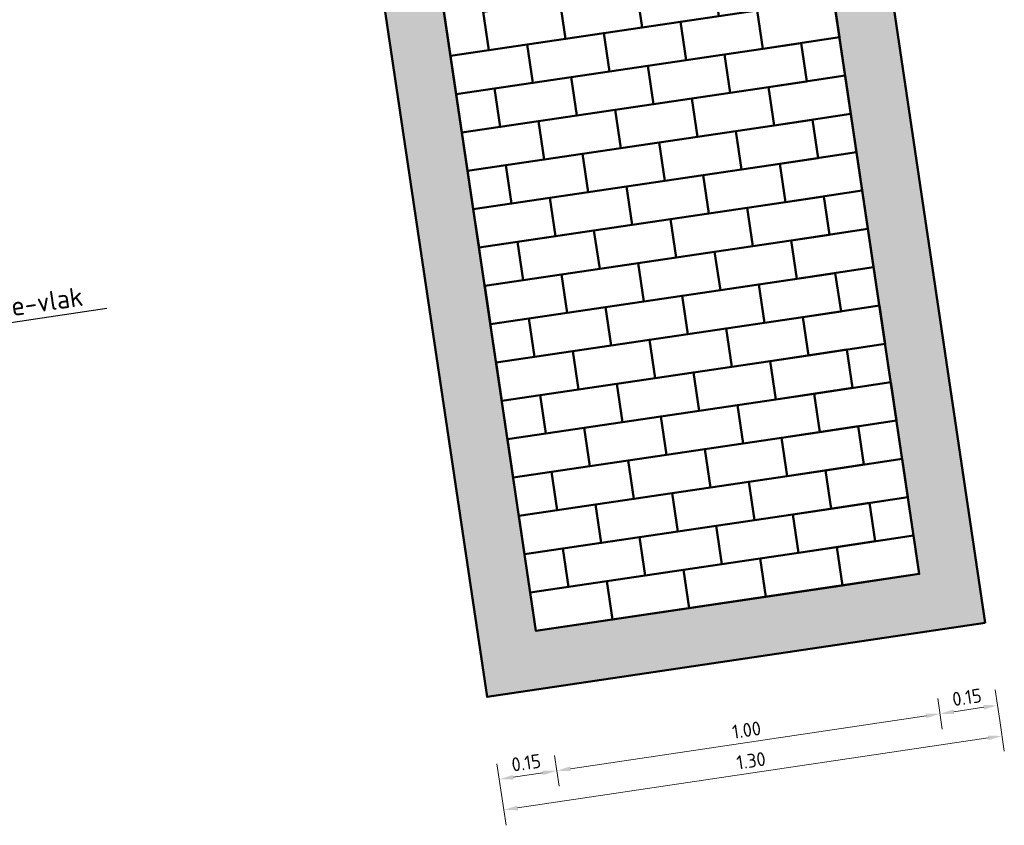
# Model space of a CAD drawing. Header units: metres. Extents: x 0 to 137602, y 0 to 467030.
# Tile 16 of 23: x 136857.26 to 136859.8, y 467017.22 to 467019.3. Entities that reach past the tile are written whole.
import ezdxf
from ezdxf import colors
from ezdxf.entities.mleader import LeaderData, LeaderLine
from ezdxf.math import Vec2, Vec3

# ---------------------------------------------------------------- set-up
doc = ezdxf.new("R2010")
doc.units = ezdxf.units.M
for name, color, linetype, lineweight in [('N-WE-BC-BETONVORM-AD', 254, 'Continuous', 18), ('N-WE-RI-M', 7, 'Continuous', 18), ('N-WE-RI-PUT_BETON-GD', 7, 'Continuous', 50), ('X-XX-AL-VERWIJZING_DETAIL-T25', 7, 'Continuous', 25)]:
    doc.layers.add(name, color=color, linetype=linetype, lineweight=lineweight)
doc.styles.add('NLCS-ISO-M20-T18', font='NLCS-ISO.ttf', dxfattribs={"height": 0.036})
doc.styles.add('NLCS-ISO-M20-T25', font='NLCS-ISO.ttf', dxfattribs={"height": 0.05})
doc.dimstyles.new('NLCS-M20-T18-PIJL_L2_H2', dxfattribs={"dimscale": 0.02, "dimtxt": 2.5, "dimasz": 1.8, "dimexe": 2, "dimexo": 2, "dimgap": 0.7, "dimtad": 1, "dimzin": 0, "dimdsep": 46, "dimtxsty": 'NLCS-ISO-M20-T18', "dimcen": 0, "dimdle": 2, "dimclrd": 256, "dimclre": 256, "dimclrt": 10, "dimazin": 0, "dimtfac": 1, "dimtdec": 3, "dimtofl": 0, "dimtmove": 0, "dimatfit": 3, "dimfxl": 2, "dimfxlon": 1, "dimtfillclr": 256, "dimtolj": 1, "dimtzin": 0, "dimlwd": -1, "dimlwe": -1, "dimarcsym": 0})

# ---------------------------------------------------------------- blocks, each defined once
blk = doc.blocks.new('*D282')
at = {"layer": 'Defpoints', "color": 0, "transparency": 16777216}
for p in [(136859.583391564, 467017.8711969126), (136858.5942541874, 467017.7242028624), (136859.6370188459, 467017.5103336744)]:
    blk.add_point(p, dxfattribs=at)
at = {"layer": 'N-WE-RI-M', "transparency": 16777216}
for p, q in [((136859.6311390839, 467017.5498991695), (136859.6428986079, 467017.4707681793)), ((136858.6834904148, 467017.3686314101), (136859.6014099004, 467017.5050418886)), ((136858.6420017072, 467017.4029051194), (136858.6537612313, 467017.3237741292))]:
    blk.add_line(p, q, dxfattribs=at)
for points in [[(136859.600527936, 467017.5109767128), (136859.6022918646, 467017.4991070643), (136859.6370188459, 467017.5103336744)], [(136858.6826084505, 467017.3745662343), (136858.6843723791, 467017.3626965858), (136858.6478814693, 467017.3633396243)]]:
    blk.add_solid(points, dxfattribs=at)
at = {"layer": 'N-WE-RI-M', "color": 10, "transparency": 16777216, "insert": (136859.137746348, 467017.4684890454), "char_height": 0.036, "attachment_point": 5, "rotation": 8.452767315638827, "style": 'NLCS-ISO-M20-T18'}
blk.add_mtext('\\A1;1.00', dxfattribs=at)
blk = doc.blocks.new('*D283')
at = {"layer": 'Defpoints', "color": 0, "transparency": 16777216}
for p in [(136858.5942541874, 467017.7242028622), (136858.4679326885, 467017.5537831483), (136858.6478814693, 467017.3633396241)]:
    blk.add_point(p, dxfattribs=at)
at = {"layer": 'N-WE-RI-M', "transparency": 16777216}
for p, q in [((136858.6420017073, 467017.4029051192), (136858.6537612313, 467017.3237741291)), ((136858.4936311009, 467017.3808560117), (136858.5053906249, 467017.3017250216)), ((136858.5351198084, 467017.3465823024), (136858.6122725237, 467017.3580478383))]:
    blk.add_line(p, q, dxfattribs=at)
for points in [[(136858.5342378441, 467017.3525171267), (136858.5360017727, 467017.3406474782), (136858.4995108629, 467017.3412905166)], [(136858.6113905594, 467017.3639826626), (136858.613154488, 467017.3521130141), (136858.6478814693, 467017.3633396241)]]:
    blk.add_solid(points, dxfattribs=at)
at = {"layer": 'N-WE-RI-M', "color": 10, "transparency": 16777216, "insert": (136858.5689923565, 467017.3839674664), "char_height": 0.036, "attachment_point": 5, "rotation": 8.452767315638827, "style": 'NLCS-ISO-M20-T18'}
blk.add_mtext('\\A1;0.15', dxfattribs=at)
blk = doc.blocks.new('*D285')
at = {"layer": 'Defpoints', "color": 0, "transparency": 16777216}
for p in [(136859.583391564, 467017.8711969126), (136859.7538112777, 467017.7448754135), (136859.7853894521, 467017.5323827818)]:
    blk.add_point(p, dxfattribs=at)
at = {"layer": 'N-WE-RI-M', "transparency": 16777216}
for p, q in [((136859.7795096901, 467017.5719482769), (136859.7912692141, 467017.4928172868)), ((136859.6311390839, 467017.5498991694), (136859.6428986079, 467017.4707681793)), ((136859.6726277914, 467017.5156254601), (136859.7497805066, 467017.527090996))]:
    blk.add_line(p, q, dxfattribs=at)
for points in [[(136859.6717458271, 467017.5215602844), (136859.6735097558, 467017.5096906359), (136859.6370188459, 467017.5103336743)], [(136859.7488985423, 467017.5330258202), (136859.7506624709, 467017.5211561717), (136859.7853894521, 467017.5323827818)]]:
    blk.add_solid(points, dxfattribs=at)
at = {"layer": 'N-WE-RI-M', "color": 10, "transparency": 16777216, "insert": (136859.7065003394, 467017.5530106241), "char_height": 0.036, "attachment_point": 5, "rotation": 8.452767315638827, "style": 'NLCS-ISO-M20-T18'}
blk.add_mtext('\\A1;0.15', dxfattribs=at)
blk = doc.blocks.new('*D284')
at = {"layer": 'Defpoints', "color": 0, "transparency": 16777216}
for p in [(136859.7538112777, 467017.7448754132), (136858.4679326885, 467017.5537831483), (136859.7971489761, 467017.4532517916)]:
    blk.add_point(p, dxfattribs=at)
at = {"layer": 'N-WE-RI-M', "transparency": 16777216}
for p, q in [((136859.7912692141, 467017.4928172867), (136859.8030287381, 467017.4136862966)), ((136858.5468793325, 467017.2674513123), (136859.7615400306, 467017.4479600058)), ((136858.5053906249, 467017.3017250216), (136858.5171501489, 467017.2225940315))]:
    blk.add_line(p, q, dxfattribs=at)
for points in [[(136859.7606580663, 467017.4538948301), (136859.7624219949, 467017.4420251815), (136859.7971489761, 467017.4532517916)], [(136858.5459973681, 467017.2733861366), (136858.5477612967, 467017.261516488), (136858.5112703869, 467017.2621595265)]]:
    blk.add_solid(points, dxfattribs=at)
at = {"layer": 'N-WE-RI-M', "color": 10, "transparency": 16777216, "insert": (136859.1495058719, 467017.3893580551), "char_height": 0.036, "attachment_point": 5, "rotation": 8.452767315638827, "style": 'NLCS-ISO-M20-T18'}
blk.add_mtext('\\A1;1.30', dxfattribs=at)

msp = doc.modelspace()

# ---------------------------------------------------------------- hatches: boundary and pattern name
at = {"layer": 'N-WE-BC-BETONVORM-AD'}
h = msp.add_hatch(color=256, dxfattribs=at)
h.dxf.hatch_style = 1
h.paths.add_polyline_path([(136859.7538112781, 467017.7448754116), (136859.3569272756, 467020.4155467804), (136859.2844576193, 467020.4047771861), (136859.2692180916, 467020.4732856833), (136859.1982664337, 467020.4627416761), (136859.5833915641, 467017.8711969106), (136858.5942541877, 467017.7242028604), (136858.2091297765, 467020.3157427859), (136858.1381781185, 467020.3051987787), (136858.1435190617, 467020.2352192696), (136858.0710494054, 467020.2244496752), (136858.4679326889, 467017.5537831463)])

# ---------------------------------------------------------------- linework, layer by layer
at = {"layer": 'N-WE-RI-PUT_BETON-GD'}
for points in [[(136859.7538112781, 467017.7448754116), (136859.3569272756, 467020.4155467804), (136859.2844576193, 467020.4047771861), (136859.2692180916, 467020.4732856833), (136859.1982664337, 467020.4627416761), (136859.5833915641, 467017.8711969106), (136858.5942541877, 467017.7242028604), (136858.2091297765, 467020.3157427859), (136858.1381781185, 467020.3051987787), (136858.1435190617, 467020.2352192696), (136858.0710494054, 467020.2244496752), (136858.4679326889, 467017.5537831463)], [(136858.8536323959, 467019.3803196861), (136859.0514598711, 467019.4097184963), (136859.0661592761, 467019.3108047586), (136858.8683318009, 467019.2814059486)], [(136858.6558049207, 467019.3509208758), (136858.8536323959, 467019.380319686), (136858.8683318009, 467019.2814059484), (136858.6705043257, 467019.2520071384)], [(136858.4579774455, 467019.3215220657), (136858.6558049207, 467019.3509208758), (136858.6705043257, 467019.2520071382), (136858.4726768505, 467019.2226083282)], [(136859.1650730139, 467019.3255041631), (136859.3629004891, 467019.3549029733), (136859.3775998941, 467019.2559892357), (136859.1797724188, 467019.2265904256)], [(136858.9672455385, 467019.2961053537), (136859.1650730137, 467019.3255041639), (136859.1797724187, 467019.2265904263), (136858.9819449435, 467019.1971916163)], [(136858.7694180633, 467019.2667065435), (136858.9672455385, 467019.2961053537), (136858.9819449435, 467019.1971916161), (136858.7841174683, 467019.1677928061)], [(136858.5715905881, 467019.2373077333), (136858.7694180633, 467019.2667065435), (136858.7841174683, 467019.1677928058), (136858.5862899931, 467019.1383939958)], [(136858.3737631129, 467019.2079089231), (136858.5715905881, 467019.2373077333), (136858.5862899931, 467019.1383939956), (136858.3884625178, 467019.1089951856)], [(136859.0808586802, 467019.211891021), (136859.2786861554, 467019.2412898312), (136859.2933855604, 467019.1423760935), (136859.0955580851, 467019.1129772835)], [(136858.8830312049, 467019.1824922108), (136859.0808586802, 467019.2118910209), (136859.0955580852, 467019.1129772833), (136858.8977306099, 467019.0835784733)], [(136858.6852037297, 467019.1530934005), (136858.883031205, 467019.1824922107), (136858.89773061, 467019.0835784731), (136858.6999031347, 467019.0541796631)], [(136858.4873762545, 467019.1236945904), (136858.6852037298, 467019.1530934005), (136858.6999031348, 467019.0541796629), (136858.5020756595, 467019.0247808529)], [(136859.1944718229, 467019.1276766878), (136859.3922992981, 467019.157075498), (136859.4069987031, 467019.0581617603), (136859.2091712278, 467019.0287629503)], [(136858.9966443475, 467019.0982778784), (136859.1944718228, 467019.1276766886), (136859.2091712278, 467019.028762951), (136859.0113437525, 467018.999364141)], [(136858.7988168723, 467019.0688790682), (136858.9966443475, 467019.0982778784), (136859.0113437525, 467018.9993641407), (136858.8135162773, 467018.9699653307)], [(136858.6009893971, 467019.039480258), (136858.7988168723, 467019.0688790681), (136858.8135162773, 467018.9699653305), (136858.6156888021, 467018.9405665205)], [(136858.4031619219, 467019.0100814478), (136858.6009893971, 467019.039480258), (136858.6156888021, 467018.9405665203), (136858.4178613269, 467018.9111677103)], [(136859.1102574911, 467019.014063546), (136859.3080849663, 467019.0434623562), (136859.3227843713, 467018.9445486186), (136859.1249568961, 467018.9151498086)], [(136858.9124300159, 467018.9846647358), (136859.1102574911, 467019.014063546), (136859.1249568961, 467018.9151498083), (136858.9271294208, 467018.8857509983)], [(136858.7146025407, 467018.9552659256), (136858.9124300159, 467018.9846647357), (136858.9271294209, 467018.8857509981), (136858.7293019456, 467018.8563521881)], [(136858.5167750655, 467018.9258671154), (136858.7146025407, 467018.9552659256), (136858.7293019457, 467018.8563521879), (136858.5314744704, 467018.8269533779)], [(136859.2238706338, 467018.9298492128), (136859.421698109, 467018.959248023), (136859.436397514, 467018.8603342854), (136859.2385700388, 467018.8309354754)], [(136859.0260431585, 467018.9004504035), (136859.2238706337, 467018.9298492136), (136859.2385700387, 467018.830935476), (136859.0407425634, 467018.801536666)], [(136858.8282156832, 467018.8710515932), (136859.0260431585, 467018.9004504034), (136859.0407425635, 467018.8015366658), (136858.8429150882, 467018.7721378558)], [(136858.630388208, 467018.841652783), (136858.8282156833, 467018.8710515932), (136858.8429150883, 467018.7721378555), (136858.645087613, 467018.7427390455)], [(136858.4325607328, 467018.8122539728), (136858.6303882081, 467018.841652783), (136858.6450876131, 467018.7427390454), (136858.4472601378, 467018.7133402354)], [(136859.1396563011, 467018.8162360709), (136859.3374837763, 467018.8456348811), (136859.3521831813, 467018.7467211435), (136859.1543557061, 467018.7173223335)], [(136858.9418288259, 467018.7868372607), (136859.1396563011, 467018.8162360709), (136859.1543557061, 467018.7173223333), (136858.9565282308, 467018.6879235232)], [(136858.7440013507, 467018.7574384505), (136858.9418288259, 467018.7868372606), (136858.9565282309, 467018.687923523), (136858.7587007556, 467018.658524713)], [(136858.5461738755, 467018.7280396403), (136858.7440013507, 467018.7574384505), (136858.7587007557, 467018.6585247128), (136858.5608732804, 467018.6291259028)], [(136859.2532694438, 467018.7320217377), (136859.451096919, 467018.7614205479), (136859.465796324, 467018.6625068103), (136859.2679688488, 467018.6331080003)], [(136859.0554419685, 467018.7026229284), (136859.2532694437, 467018.7320217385), (136859.2679688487, 467018.6331080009), (136859.0701413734, 467018.6037091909)], [(136858.8576144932, 467018.6732241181), (136859.0554419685, 467018.7026229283), (136859.0701413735, 467018.6037091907), (136858.8723138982, 467018.5743103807)], [(136858.659787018, 467018.6438253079), (136858.8576144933, 467018.6732241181), (136858.8723138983, 467018.5743103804), (136858.674486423, 467018.5449115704)], [(136858.4619595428, 467018.6144264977), (136858.6597870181, 467018.6438253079), (136858.6744864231, 467018.5449115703), (136858.4766589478, 467018.5155127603)], [(136859.1690551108, 467018.6184085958), (136859.366882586, 467018.647807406), (136859.381581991, 467018.5488936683), (136859.1837545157, 467018.5194948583)], [(136858.9712276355, 467018.5890097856), (136859.1690551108, 467018.6184085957), (136859.1837545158, 467018.5194948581), (136858.9859270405, 467018.4900960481)], [(136858.7734001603, 467018.5596109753), (136858.9712276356, 467018.5890097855), (136858.9859270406, 467018.4900960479), (136858.7880995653, 467018.4606972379)], [(136859.2826682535, 467018.5341942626), (136859.4804957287, 467018.5635930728), (136859.4951951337, 467018.4646793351), (136859.2973676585, 467018.4352805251)], [(136858.5755726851, 467018.5302121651), (136858.7734001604, 467018.5596109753), (136858.7880995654, 467018.4606972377), (136858.5902720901, 467018.4312984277)], [(136859.0848407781, 467018.5047954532), (136859.2826682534, 467018.5341942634), (136859.2973676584, 467018.4352805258), (136859.0995401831, 467018.4058817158)], [(136858.8870133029, 467018.475396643), (136859.0848407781, 467018.5047954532), (136859.0995401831, 467018.4058817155), (136858.9017127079, 467018.3764829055)], [(136858.6891858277, 467018.4459978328), (136858.8870133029, 467018.4753966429), (136858.9017127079, 467018.3764829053), (136858.7038852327, 467018.3470840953)], [(136858.4913583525, 467018.4165990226), (136858.6891858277, 467018.4459978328), (136858.7038852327, 467018.3470840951), (136858.5060577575, 467018.3176852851)], [(136859.1984539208, 467018.4205811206), (136859.396281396, 467018.4499799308), (136859.410980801, 467018.3510661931), (136859.2131533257, 467018.3216673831)], [(136859.0006264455, 467018.3911823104), (136859.1984539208, 467018.4205811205), (136859.2131533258, 467018.3216673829), (136859.0153258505, 467018.2922685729)], [(136858.8027989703, 467018.3617835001), (136859.0006264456, 467018.3911823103), (136859.0153258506, 467018.2922685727), (136858.8174983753, 467018.2628697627)], [(136858.6049714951, 467018.3323846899), (136858.8027989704, 467018.3617835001), (136858.8174983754, 467018.2628697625), (136858.6196709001, 467018.2334709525)], [(136859.3120670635, 467018.3363667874), (136859.5098945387, 467018.3657655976), (136859.5245939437, 467018.2668518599), (136859.3267664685, 467018.2374530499)], [(136859.1142395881, 467018.306967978), (136859.3120670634, 467018.3363667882), (136859.3267664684, 467018.2374530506), (136859.1289389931, 467018.2080542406)], [(136858.9164121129, 467018.2775691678), (136859.1142395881, 467018.306967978), (136859.1289389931, 467018.2080542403), (136858.9311115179, 467018.1786554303)], [(136858.7185846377, 467018.2481703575), (136858.9164121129, 467018.2775691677), (136858.9311115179, 467018.1786554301), (136858.7332840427, 467018.1492566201)], [(136858.5207571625, 467018.2187715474), (136858.7185846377, 467018.2481703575), (136858.7332840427, 467018.1492566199), (136858.5354565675, 467018.1198578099)], [(136859.227852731, 467018.2227536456), (136859.4256802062, 467018.2521524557), (136859.4403796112, 467018.1532387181), (136859.2425521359, 467018.1238399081)], [(136859.0300252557, 467018.1933548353), (136859.227852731, 467018.2227536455), (136859.242552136, 467018.1238399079), (136859.0447246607, 467018.0944410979)], [(136858.8321977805, 467018.1639560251), (136859.0300252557, 467018.1933548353), (136859.0447246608, 467018.0944410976), (136858.8468971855, 467018.0650422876)], [(136858.6343703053, 467018.1345572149), (136858.8321977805, 467018.1639560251), (136858.8468971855, 467018.0650422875), (136858.6490697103, 467018.0356434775)], [(136859.3414658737, 467018.1385393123), (136859.5392933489, 467018.1679381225), (136859.5539927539, 467018.0690243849), (136859.3561652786, 467018.0396255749)], [(136859.1436383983, 467018.109140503), (136859.3414658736, 467018.1385393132), (136859.3561652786, 467018.0396255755), (136859.1583378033, 467018.0102267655)], [(136858.9458109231, 467018.0797416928), (136859.1436383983, 467018.1091405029), (136859.1583378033, 467018.0102267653), (136858.9605103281, 467017.9808279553)], [(136858.7479834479, 467018.0503428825), (136858.9458109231, 467018.0797416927), (136858.9605103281, 467017.9808279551), (136858.7626828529, 467017.9514291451)], [(136859.2572515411, 467018.0249261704), (136859.4550790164, 467018.0543249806), (136859.4697784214, 467017.955411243), (136859.2719509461, 467017.926012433)], [(136858.5501559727, 467018.0209440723), (136858.7479834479, 467018.0503428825), (136858.7626828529, 467017.9514291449), (136858.5648553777, 467017.9220303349)], [(136859.0594240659, 467017.9955273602), (136859.2572515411, 467018.0249261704), (136859.2719509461, 467017.9260124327), (136859.0741234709, 467017.8966136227)], [(136858.8615965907, 467017.9661285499), (136859.0594240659, 467017.9955273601), (136859.0741234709, 467017.8966136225), (136858.8762959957, 467017.8672148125)], [(136858.6637691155, 467017.9367297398), (136858.8615965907, 467017.9661285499), (136858.8762959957, 467017.8672148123), (136858.6784685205, 467017.8378160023)], [(136859.3708646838, 467017.9407118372), (136859.5686921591, 467017.9701106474), (136859.5833915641, 467017.8711969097), (136859.3855640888, 467017.8417980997)], [(136859.1730372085, 467017.9113130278), (136859.3708646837, 467017.940711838), (136859.3855640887, 467017.8417981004), (136859.1877366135, 467017.8123992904)], [(136858.9752097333, 467017.8819142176), (136859.1730372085, 467017.9113130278), (136859.1877366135, 467017.8123992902), (136858.9899091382, 467017.7830004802)], [(136858.7773822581, 467017.8525154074), (136858.9752097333, 467017.8819142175), (136858.9899091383, 467017.7830004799), (136858.792081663, 467017.7536016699)], [(136858.5795547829, 467017.8231165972), (136858.7773822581, 467017.8525154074), (136858.7920816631, 467017.7536016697), (136858.5942541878, 467017.7242028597)]]:
    msp.add_lwpolyline(points, close=True, dxfattribs=at)
msp.add_lwpolyline([(136858.5942541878, 467017.7242028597), (136858.216479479, 467020.2662859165), (136859.2056168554, 467020.4132799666), (136859.5833915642, 467017.8711969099)], dxfattribs=at)

# ---------------------------------------------------------------- dimensions: what is measured, and where the dimension line sits
at = {"layer": 'N-WE-RI-M'}
for base, p1, p2, picture, middle in [((136859.6370188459, 467017.5103336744), (136858.5942541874, 467017.7242028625), (136859.583391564, 467017.8711969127), '*D282', (136859.137746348, 467017.4684890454)), ((136859.7853894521, 467017.5323827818), (136859.583391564, 467017.8711969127), (136859.7538112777, 467017.7448754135), '*D285', (136859.7065003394, 467017.5530106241)), ((136859.7971489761, 467017.4532517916), (136858.4679326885, 467017.5537831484), (136859.7538112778, 467017.7448754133), '*D284', (136859.1495058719, 467017.3893580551)), ((136858.6478814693, 467017.3633396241), (136858.4679326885, 467017.5537831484), (136858.5942541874, 467017.7242028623), '*D283', (136858.5689923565, 467017.3839674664))]:
    dim = msp.add_linear_dim(base=base, p1=p1, p2=p2, angle=8.452767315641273, dimstyle='NLCS-M20-T18-PIJL_L2_H2', dxfattribs=at)
    dim.commit()
    dim.dimension.update_dxf_attribs({"geometry": picture, "text_midpoint": middle})

# ---------------------------------------------------------------- leaders
at = {"layer": 'X-XX-AL-VERWIJZING_DETAIL-T25'}
ml = msp.add_multileader_mtext('Standard', dxfattribs=at)
ml.set_content('leiding beton %%C600 spie-vlak', color=256, style='NLCS-ISO-M20-T25')
ml.set_leader_properties(color=256, linetype='ByLayer', lineweight=-1)
ml.build(insert=Vec2(0, 0))
ml.multileader.update_dxf_attribs({"text_left_attachment_type": 5, "text_right_attachment_type": 5, "dogleg_length": 0.05, "arrow_head_size": 0.05})
ctx = ml.context
ctx.base_point, ctx.char_height, ctx.arrow_head_size, ctx.landing_gap_size, ctx.plane_origin, ctx.plane_x_axis, ctx.plane_y_axis = Vec3(136856.5683105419, 467018.4208361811), 0.05, 0.05, 0.018, Vec3(136856.4311242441, 467018.1913096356), Vec3(0.9891373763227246, 0.146994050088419), Vec3(-0.146994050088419, 0.9891373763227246)
ctx.left_attachment, ctx.right_attachment = 5, 5
notes = []
notes.append((ctx, [(0, (1, 1, 0), (136856.518853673, 467018.4134864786), (0.9891373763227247, 0.146994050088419), 0.05, [(0, [(136856.4311242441, 467018.1913096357)], 0, [])])]))
ctx.mtext.insert, ctx.mtext.text_direction, ctx.mtext.rotation, ctx.mtext.flow_direction = Vec3(136856.5765604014, 467018.4877760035), Vec3(0.9891373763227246, 0.146994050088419), 8.695266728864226e-13, 5
for ctx, leaders in notes:
    for number, flags, end, landing, length, lines in leaders:
        leader = LeaderData()
        leader.index, (leader.has_last_leader_line, leader.has_dogleg_vector, leader.attachment_direction) = number, flags
        leader.last_leader_point, leader.dogleg_vector, leader.dogleg_length = Vec3(end), Vec3(landing), length
        for number, points, colour, breaks in lines:
            line = LeaderLine()
            line.index, line.vertices, line.color, line.breaks = number, Vec3.list(points), colors.encode_raw_color(colour), breaks
            leader.lines.append(line)
        ctx.leaders.append(leader)

doc.saveas('drawing.dxf')
